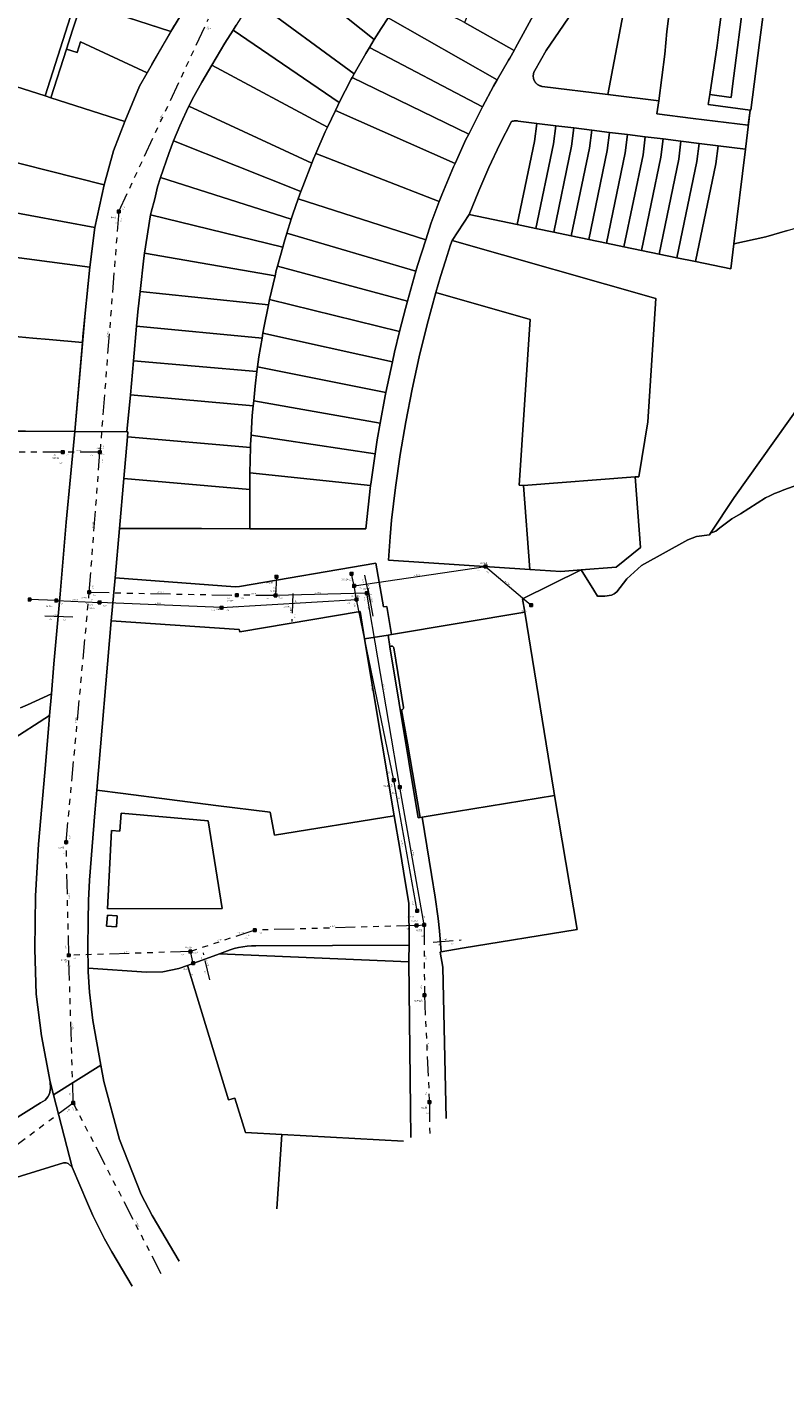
# Model space of a CAD drawing. Header units: metres. Extents: x 163628 to 167855, y 402678 to 405435.
# Tile 223 of 256: x 165569 to 165797, y 403298 to 403707. Entities that reach past the tile are written whole.
import ezdxf

# ---------------------------------------------------------------- set-up
doc = ezdxf.new("R2010")
doc.units = ezdxf.units.M
doc.linetypes.add('X-CA190022.004-UO-WHM_Riolering gemeente_NLCS_v0.2$0$RI-GWA', pattern=[18.45, 6, -1.8, 1.75, -1.8, 1.75, -1.8, 1.75, -1.8])
doc.layers.get('0').update_dxf_attribs({"lineweight": 25})
for name, color, linetype, lineweight in [('X-CA190022.004-UO-BGT_Ondergrond$0$GE_317_WGDVoetpad_Vlak_GEM', 253, 'Continuous', 9), ('X-CA190022.004-UO-BGT_Ondergrond$0$GE_401_OTDErf_Vlak_GEM', 253, 'Continuous', 9), ('X-CA190022.004-UO-KAD_Percelen$0$B-WE-KG-GRENS_PERCEEL-GV', 150, 'Continuous', 9), ('X-CA190022.004-UO-WHM_Riolering gemeente_NLCS_v0.2$0$B-WE-RI-BOB-T18', 214, 'Continuous', 15), ('X-CA190022.004-UO-WHM_Riolering gemeente_NLCS_v0.2$0$B-WE-RI-DIAMETER-T18', 214, 'Continuous', 15), ('X-CA190022.004-UO-WHM_Riolering gemeente_NLCS_v0.2$0$B-WE-RI-GWA_TRANSPORTLEIDING-G', 214, 'X-CA190022.004-UO-WHM_Riolering gemeente_NLCS_v0.2$0$RI-GWA', 15), ('X-CA190022.004-UO-WHM_Riolering gemeente_NLCS_v0.2$0$B-WE-RI-HWA_TRANSPORTLEIDING-G', 214, 'X-CA190022.004-UO-WHM_Riolering gemeente_NLCS_v0.2$0$1-200 HEMELWATER', 15), ('X-CA190022.004-UO-WHM_Riolering gemeente_NLCS_v0.2$0$B-WE-RI-PUT-S', 214, 'Continuous', 15), ('X-CA190022.004-UO-WHM_Riolering gemeente_NLCS_v0.2$0$B-WE-RI-PUTDEKSELHOOGTE-T18', 214, 'Continuous', 15), ('X-CA190022.004-UO-WHM_Riolering gemeente_NLCS_v0.2$0$B-WE-RI-PUTNUMMER-T25', 214, 'Continuous', 15), ('X-CA190022.004-UO-WHM_Riolering gemeente_NLCS_v0.2$0$B-WE-RI-VWA_TRANSPORTLEIDING-G', 214, 'X-CA190022.004-UO-WHM_Riolering gemeente_NLCS_v0.2$0$1-200 VUILWATER', 15)]:
    doc.layers.add(name, color=color, linetype=linetype, lineweight=lineweight)
doc.styles.add('X-CA190022.004-UO-WHM_Riolering gemeente_NLCS_v0.2$0$NLCS-ISO', font='NLCS-ISO.ttf')
doc.styles.add('X-CA190022.004-UO-WHM_Riolering gemeente_NLCS_v0.2$0$NLCS-ISO-M200-T18', font='NLCS-ISO.ttf', dxfattribs={"height": 0.36})
doc.styles.add('X-CA190022.004-UO-WHM_Riolering gemeente_NLCS_v0.2$0$NLCS-ISO-M200-T25', font='NLCS-ISO.ttf', dxfattribs={"height": 0.5})
doc.linetypes.add('X-CA190022.004-UO-WHM_Riolering gemeente_NLCS_v0.2$0$1-200 HEMELWATER', pattern='A,1.5,-0.6,["HWA",X-CA190022.004-UO-WHM_Riolering gemeente_NLCS_v0.2$0$NLCS-ISO,S=0.24,R=0,X=-0.5,Y=-0.12],-0.3', length=2.4)
doc.linetypes.add('X-CA190022.004-UO-WHM_Riolering gemeente_NLCS_v0.2$0$1-200 VUILWATER', pattern='A,1.5,-0.6,["DWA",X-CA190022.004-UO-WHM_Riolering gemeente_NLCS_v0.2$0$NLCS-ISO,S=0.24,R=0,X=-0.5,Y=-0.12],-0.3', length=2.4)

# ---------------------------------------------------------------- blocks, each defined once
blk = doc.blocks.new('X-CA190022.004-UO-WHM_Riolering gemeente_NLCS_v0.2$0$B-SRI-PUT_BETON-SO')
blk.add_line((-1.4, -1.4), (1.4, 1.4))
at = {"lineweight": -3, "flags": 128}
blk.add_lwpolyline([(2, -2), (2, 2), (-2, 2), (-2, -2)], close=True, dxfattribs=at)
at = {"lineweight": -3}
blk.add_circle((0, 0), 2, dxfattribs=at)

msp = doc.modelspace()

# ---------------------------------------------------------------- linework, layer by layer
at = {"layer": 'X-CA190022.004-UO-BGT_Ondergrond$0$GE_317_WGDVoetpad_Vlak_GEM', "flags": 128}
msp.add_lwpolyline([(165612.601, 403707.78), (165611.82, 403706.2), (165588.475, 403713.661)], dxfattribs=at)
at = {"layer": 'X-CA190022.004-UO-BGT_Ondergrond$0$GE_401_OTDErf_Vlak_GEM', "flags": 128}
msp.add_lwpolyline([(165587.921, 403640.091), (165586.643, 403629.311), (165582.83, 403585.64), (165538.271, 403585.962), (165517.86, 403586.11), (165517.633, 403586.112), (165515.576, 403601.9), (165515.716, 403601.922), (165501.1, 403713.044), (165500.752, 403713.009), (165497.139, 403740.435), (165499.362, 403742.219), (165568.37, 403720.015), (165575.51, 403717.631), (165575.535, 403717.692), (165588.421, 403713.522), (165588.475, 403713.661), (165611.82, 403706.2), (165605.99, 403696.19)], dxfattribs=at)
at = {"layer": 'X-CA190022.004-UO-KAD_Percelen$0$B-WE-KG-GRENS_PERCEEL-GV', "flags": 128}
for points in [[(165549.815, 403726.102), (165559.019, 403723.148), (165567.77, 403720.338), (165583.063, 403715.431), (165584.913, 403714.837), (165592.167, 403712.46), (165611.82, 403706.2), (165618.794, 403717.691), (165602.696, 403722.916), (165588.559, 403727.473), (165574.402, 403732.035), (165567.579, 403734.234), (165558.926, 403737.062), (165550.1, 403739.947), (165541.033, 403742.91), (165532.122, 403745.822), (165522.699, 403748.901), (165497.667, 403757.082), (165497.474, 403741.197), (165499.244, 403742.085), (165531.706, 403731.915), (165536.581, 403730.362), (165540.834, 403728.985)], [(165644.568, 403726.418), (165673.05, 403703.814), (165675.076, 403707.062), (165677.212, 403710.304), (165679.952, 403714.461), (165677.435, 403716.459), (165652.71, 403736.081), (165651.39, 403734.61), (165649.003, 403731.835), (165646.721, 403729.1)], [(165700.253, 403708.87), (165715.118, 403700.42), (165715.584, 403701.252), (165722.026, 403713.015), (165728.468, 403724.779), (165718.36, 403728.52), (165718.459, 403729.114), (165718.4, 403729.772), (165718.207, 403730.322), (165717.881, 403730.825), (165717.437, 403731.242), (165716.88, 403731.55), (165712, 403733.77), (165712.16, 403734.18), (165712.247, 403734.611), (165712.206, 403735.086), (165712.062, 403735.471), (165711.797, 403735.838), (165711.589, 403736.002)], [(165636.583, 403715.834), (165667.031, 403693.407), (165670.461, 403699.498), (165671.623, 403701.403), (165673.05, 403703.814), (165644.568, 403726.418), (165643.281, 403724.815), (165640.58, 403721.304), (165638.317, 403718.256)], [(165567.77, 403720.338), (165565.51, 403712.63), (165563.86, 403707.57), (165563.6, 403707.65), (165562.15, 403702.87), (165558.419, 403691.743), (165573.91, 403686.751), (165583.063, 403715.431)], [(165754.578, 403723.044), (165750.321, 403723.7), (165743.408, 403687.18), (165758.687, 403685.29), (165760.542, 403699.313), (165761.12, 403706.14), (165762.34, 403715.75), (165763.455, 403721.291)], [(165763.455, 403721.291), (165762.34, 403715.75), (165761.12, 403706.14), (165760.542, 403699.313), (165758.687, 403685.29), (165758.167, 403681.361), (165769.045, 403679.922), (165785.669, 403677.931), (165786.241, 403682.469), (165773.631, 403684.211), (165774.083, 403687.222), (165776.299, 403701.98), (165776.771, 403706.02), (165777.867, 403714.085), (165779.691, 403719.319), (165774.82, 403720.08), (165774.659, 403719.073)], [(165630.514, 403706.559), (165662.512, 403684.827), (165666.113, 403691.778), (165666.391, 403692.271), (165667.031, 403693.407), (165636.583, 403715.834), (165635.703, 403714.604), (165634.05, 403712.16), (165631.495, 403708.113)], [(165773.631, 403684.211), (165786.241, 403682.469), (165786.401, 403682.447), (165789.042, 403702.836), (165790.95, 403717.56), (165790.777, 403717.588), (165784.585, 403718.555), (165780.901, 403689.678), (165780.96, 403689.67), (165780.51, 403686.34), (165774.083, 403687.222)], [(165776.771, 403706.02), (165776.299, 403701.98), (165774.083, 403687.222), (165780.51, 403686.34), (165780.96, 403689.67), (165780.901, 403689.678), (165784.585, 403718.555), (165779.691, 403719.319), (165777.867, 403714.085)], [(165814.244, 403688.822), (165812.987, 403691.515), (165813.526, 403695.479), (165814.268, 403700.942), (165816.639, 403713.32), (165816.229, 403713.388), (165815.697, 403713.476), (165800.094, 403716.065), (165790.95, 403717.56), (165789.042, 403702.836), (165786.401, 403682.447), (165786.241, 403682.469), (165784.814, 403670.732), (165781.343, 403642.18), (165790.946, 403644.359), (165797.484, 403646.249), (165809.158, 403649.592), (165812.566, 403680.034), (165813.487, 403684.859)], [(165584.913, 403714.837), (165583.063, 403715.431), (165573.91, 403686.751), (165575.673, 403686.183), (165580.395, 403700.901), (165582.19, 403706.55)], [(165584.913, 403714.837), (165582.19, 403706.55), (165580.395, 403700.901), (165583.576, 403699.863), (165584.566, 403703.019), (165604.691, 403693.768), (165611.82, 403706.2), (165592.167, 403712.46)], [(165689.435, 403714.079), (165679.952, 403714.461), (165677.212, 403710.304), (165710.08, 403691.62), (165713.504, 403697.533), (165713.849, 403698.15), (165715.118, 403700.42), (165700.253, 403708.87), (165699.1, 403709.526)], [(165671.623, 403701.403), (165705.643, 403683.509), (165708.965, 403689.696), (165710.08, 403691.62), (165677.212, 403710.304), (165675.076, 403707.062), (165673.05, 403703.814)], [(165624.122, 403696.035), (165658.935, 403677.374), (165661.318, 403682.395), (165662.037, 403683.91), (165662.512, 403684.827), (165630.514, 403706.559), (165628.06, 403702.67)], [(165575.673, 403686.183), (165597.893, 403679.022), (165602.298, 403689.725), (165604.691, 403693.768), (165584.566, 403703.019), (165583.576, 403699.863), (165580.395, 403700.901)], [(165671.623, 403701.403), (165670.461, 403699.498), (165667.031, 403693.407), (165666.391, 403692.271), (165701.474, 403675.258), (165704.681, 403681.718), (165705.643, 403683.509)], [(165617.24, 403683.632), (165654.209, 403666.471), (165654.719, 403667.773), (165655.432, 403669.42), (165658.237, 403675.905), (165658.935, 403677.374), (165624.122, 403696.035), (165623.08, 403694.28), (165621.099, 403690.92), (165618.736, 403686.607)], [(165591.678, 403659.99), (165594.559, 403670.234), (165597.893, 403679.022), (165575.673, 403686.183), (165573.91, 403686.751), (165558.419, 403691.743), (165551.192, 403694.072), (165550.783, 403682.308), (165550.687, 403679.542), (165550.389, 403670.423)], [(165666.391, 403692.271), (165666.113, 403691.778), (165662.512, 403684.827), (165662.037, 403683.91), (165661.318, 403682.395), (165697.369, 403666.422), (165700.654, 403673.606), (165701.474, 403675.258)], [(165612.568, 403673.195), (165650.942, 403657.975), (165651.487, 403659.523), (165654.209, 403666.471), (165617.24, 403683.632), (165616.493, 403682.147), (165615.357, 403679.725), (165614.486, 403677.781)], [(165661.318, 403682.395), (165658.935, 403677.374), (165658.237, 403675.905), (165655.432, 403669.42), (165692.617, 403654.996), (165693.389, 403657.017), (165696.888, 403665.37), (165697.369, 403666.422)], [(165716.089, 403647.987), (165721.287, 403673.056), (165721.965, 403678.506), (165716.366, 403679.199), (165716.168, 403679.22), (165715.969, 403679.234), (165715.77, 403679.242), (165715.571, 403679.243), (165715.372, 403679.237), (165715.173, 403679.225), (165714.975, 403679.205), (165714.778, 403679.179), (165714.581, 403679.147), (165714.386, 403679.107), (165710.886, 403672.219), (165707.581, 403665.234), (165704.476, 403658.158), (165701.572, 403650.997)], [(165721.729, 403646.818), (165727.021, 403672.339), (165727.701, 403677.797), (165721.965, 403678.506), (165721.287, 403673.056), (165716.089, 403647.987)], [(165727.075, 403645.71), (165732.458, 403671.666), (165733.137, 403677.124), (165727.701, 403677.797), (165727.021, 403672.339), (165721.729, 403646.818)], [(165732.363, 403644.614), (165737.834, 403671), (165738.514, 403676.459), (165733.137, 403677.124), (165732.458, 403671.666), (165727.075, 403645.71)], [(165737.651, 403643.518), (165743.212, 403670.337), (165743.891, 403675.794), (165738.514, 403676.459), (165737.834, 403671), (165732.363, 403644.614)], [(165742.938, 403642.422), (165748.589, 403669.672), (165749.268, 403675.129), (165743.891, 403675.794), (165743.212, 403670.337), (165737.651, 403643.518)], [(165748.226, 403641.326), (165753.966, 403669.01), (165754.645, 403674.464), (165749.268, 403675.129), (165748.589, 403669.672), (165742.938, 403642.422)], [(165608.703, 403662.18), (165648.062, 403649.625), (165648.545, 403651.165), (165650.159, 403655.749), (165650.942, 403657.975), (165612.568, 403673.195), (165611.132, 403669.425)], [(165753.513, 403640.23), (165759.342, 403668.34), (165760.022, 403673.799), (165754.645, 403674.464), (165753.966, 403669.01), (165748.226, 403641.326)], [(165758.801, 403639.134), (165764.719, 403667.678), (165765.399, 403673.134), (165760.022, 403673.799), (165759.342, 403668.34), (165753.513, 403640.23)], [(165764.148, 403638.025), (165770.155, 403667.001), (165770.835, 403672.461), (165765.399, 403673.134), (165764.719, 403667.678), (165758.801, 403639.134)], [(165769.787, 403636.856), (165775.89, 403666.29), (165776.571, 403671.752), (165770.835, 403672.461), (165770.155, 403667.001), (165764.148, 403638.025)], [(165769.787, 403636.856), (165780.425, 403634.651), (165781.343, 403642.18), (165784.814, 403670.732), (165776.571, 403671.752), (165775.89, 403666.29)], [(165550.389, 403670.423), (165550.276, 403666.991), (165549.865, 403654.395), (165588.938, 403647.083), (165591.678, 403659.99)], [(165692.617, 403654.996), (165655.432, 403669.42), (165654.719, 403667.773), (165654.209, 403666.471), (165651.487, 403659.523), (165650.942, 403657.975), (165650.159, 403655.749), (165688.519, 403643.406), (165690.159, 403648.557)], [(165605.691, 403650.91), (165645.469, 403641.164), (165645.895, 403642.71), (165646.74, 403645.405), (165648.062, 403649.625), (165608.703, 403662.18), (165607.772, 403659.401), (165606.922, 403655.777), (165605.82, 403651.71)], [(165688.519, 403643.406), (165650.159, 403655.749), (165648.545, 403651.165), (165648.062, 403649.625), (165646.74, 403645.405), (165685.567, 403633.93), (165686.067, 403635.699)], [(165549.865, 403654.395), (165549.746, 403650.763), (165549.614, 403646.737), (165549.455, 403642.537), (165549.365, 403640.162), (165587.342, 403635.203), (165588.938, 403647.083)], [(165603.843, 403639.407), (165643.165, 403632.58), (165643.542, 403634.167), (165643.908, 403635.495), (165645.469, 403641.164), (165605.691, 403650.91)], [(165646.74, 403645.405), (165645.895, 403642.71), (165645.469, 403641.164), (165643.908, 403635.495), (165683.013, 403624.895), (165685.567, 403633.93)], [(165751.583, 403571.983), (165752.7, 403572.068), (165755.398, 403588.552), (165757.8, 403625.767), (165696.509, 403643.261), (165696.028, 403641.861), (165694.498, 403637.111), (165693.03, 403632.336), (165691.621, 403627.539), (165719.945, 403619.455), (165716.72, 403569.499), (165717.982, 403569.418)], [(165585.165, 403612.452), (165585.298, 403614.325), (165587.342, 403635.203), (165549.365, 403640.162), (165549.07, 403632.362), (165548.444, 403615.847), (165559.572, 403614.818), (165570.18, 403613.8), (165575.16, 403613.37)], [(165602.534, 403627.88), (165641.145, 403623.842), (165641.471, 403625.458), (165643.165, 403632.58), (165603.843, 403639.407), (165603.607, 403637.936)], [(165643.908, 403635.495), (165643.542, 403634.167), (165643.165, 403632.58), (165641.471, 403625.458), (165680.678, 403615.781), (165682.396, 403622.715), (165683.013, 403624.895)], [(165641.145, 403623.842), (165602.534, 403627.88), (165601.879, 403621.737), (165601.486, 403617.448), (165639.23, 403613.799), (165639.486, 403615.345), (165639.737, 403616.862)], [(165691.621, 403627.539), (165690.272, 403622.725), (165688.982, 403617.894), (165686.584, 403608.187), (165684.428, 403598.422), (165682.515, 403588.607), (165680.847, 403578.748), (165679.424, 403568.85), (165678.247, 403558.919), (165677.799, 403553.939), (165677.361, 403546.893), (165719.91, 403544.146), (165717.982, 403569.418), (165716.72, 403569.499), (165719.945, 403619.455)], [(165641.471, 403625.458), (165641.145, 403623.842), (165639.737, 403616.862), (165639.486, 403615.345), (165678.515, 403606.645), (165679.15, 403609.618), (165680.678, 403615.781)], [(165582.83, 403585.64), (165585.165, 403612.452), (165575.16, 403613.37), (165570.18, 403613.8), (165559.572, 403614.818), (165559.33, 403585.809)], [(165601.486, 403617.448), (165600.531, 403607.007), (165637.716, 403603.705), (165637.902, 403605.141), (165638.289, 403608.12), (165639.23, 403613.799)], [(165639.486, 403615.345), (165639.23, 403613.799), (165638.289, 403608.12), (165637.902, 403605.141), (165676.55, 403597.443), (165678.515, 403606.645)], [(165599.589, 403596.71), (165636.588, 403593.425), (165636.729, 403594.908), (165637.147, 403599.333), (165637.716, 403603.705), (165600.531, 403607.007)], [(165636.729, 403594.908), (165674.856, 403588.208), (165676.332, 403596.422), (165676.55, 403597.443), (165637.902, 403605.141), (165637.716, 403603.705), (165637.147, 403599.333)], [(165598.733, 403584.106), (165635.765, 403580.82), (165635.786, 403581.667), (165635.962, 403584.619), (165636.313, 403590.512), (165636.588, 403593.425), (165599.589, 403596.71), (165598.567, 403585.548), (165598.859, 403585.545)], [(165636.729, 403594.908), (165636.588, 403593.425), (165636.313, 403590.512), (165635.962, 403584.619), (165673.329, 403578.925), (165673.946, 403583.142), (165674.856, 403588.208)], [(165598.733, 403584.106), (165598.859, 403585.545), (165598.567, 403585.548), (165582.83, 403585.64), (165580.266, 403558.352), (165578.447, 403536.668), (165576.57, 403515.64), (165575.825, 403506.665), (165575.278, 403500.076), (165574.952, 403496.15), (165573.816, 403482.927), (165571.937, 403461.328), (165571.004, 403445.846), (165570.786, 403429.765), (165571.192, 403416.202), (165572.814, 403403.589), (165575.418, 403389.744), (165576.394, 403385.843), (165590.702, 403394.761), (165588.264, 403408.215), (165587.33, 403416.772), (165586.858, 403422.932), (165586.843, 403423.975), (165586.752, 403430.074), (165586.839, 403438.302), (165586.971, 403444.37), (165587.319, 403450.499), (165588.896, 403470.768), (165589.482, 403477.603), (165593.856, 403528.653), (165595.013, 403541.612), (165596.311, 403556.437), (165597.632, 403571.524)], [(165597.632, 403571.524), (165635.568, 403568.157), (165635.568, 403572.809), (165635.577, 403573.195), (165635.765, 403580.82), (165598.733, 403584.106)], [(165635.962, 403584.619), (165635.786, 403581.667), (165635.765, 403580.82), (165635.577, 403573.195), (165671.951, 403569.418), (165671.993, 403569.791), (165673.329, 403578.925)], [(165635.577, 403573.195), (165635.568, 403572.809), (165635.568, 403568.157), (165635.568, 403556.402), (165669.826, 403556.383), (165670.476, 403556.383), (165671.951, 403569.418)], [(165635.568, 403556.402), (165635.568, 403568.157), (165597.632, 403571.524), (165596.311, 403556.437), (165621.027, 403556.41)], [(165735.345, 403544.015), (165745.902, 403544.817), (165753.208, 403550.7), (165751.583, 403571.983), (165717.982, 403569.418), (165719.91, 403544.146), (165729.235, 403543.544)], [(165670.136, 403523.188), (165677.176, 403524.36), (165678.263, 403524.541), (165676.857, 403532.995), (165675.782, 403532.817), (165673.554, 403545.978), (165632.472, 403539.018), (165631.182, 403538.911), (165595.013, 403541.612), (165593.856, 403528.653), (165632.403, 403526.029), (165632.514, 403525.328), (165668.76, 403531.481)], [(165597.417, 403476.594), (165625.3, 403473.055), (165641.678, 403470.971), (165643.022, 403464.122), (165679.041, 403469.898), (165675.298, 403492.064), (165670.136, 403523.188), (165668.76, 403531.481), (165632.514, 403525.328), (165632.403, 403526.029), (165593.856, 403528.653), (165589.482, 403477.603)], [(165678.141, 403521.026), (165678.34, 403521.021), (165678.528, 403520.96), (165678.691, 403520.846), (165678.814, 403520.69), (165678.887, 403520.505), (165681.819, 403502.522), (165681.814, 403502.325), (165681.749, 403502.138), (165681.63, 403501.981), (165681.469, 403501.867), (165681.28, 403501.809), (165683.014, 403491.752), (165686.819, 403469.399), (165686.837, 403469.402), (165687.419, 403469.5), (165692.901, 403470.428), (165727.327, 403476.044), (165727.103, 403477.361), (165718.328, 403531.21), (165678.263, 403524.541), (165677.176, 403524.36), (165677.739, 403520.949)], [(165677.739, 403520.949), (165677.761, 403520.814), (165686.255, 403469.303), (165686.819, 403469.399), (165683.014, 403491.752), (165681.28, 403501.809), (165681.469, 403501.867), (165681.63, 403501.981), (165681.749, 403502.138), (165681.814, 403502.325), (165681.819, 403502.522), (165678.887, 403520.505), (165678.814, 403520.69), (165678.691, 403520.846), (165678.528, 403520.96), (165678.34, 403521.021), (165678.141, 403521.026)], [(165586.839, 403438.302), (165586.752, 403430.074), (165586.843, 403423.975), (165604.443, 403422.829), (165609.388, 403422.917), (165614.234, 403423.899), (165616.77, 403424.826), (165626.438, 403428.359), (165629.617, 403429.494), (165630.871, 403429.895), (165632.147, 403430.221), (165633.439, 403430.471), (165634.744, 403430.644), (165636.058, 403430.738), (165637.374, 403430.755), (165683.544, 403430.923), (165683.553, 403431.457), (165683.483, 403443.582), (165682.486, 403449.508), (165680.7, 403460.08), (165679.041, 403469.898), (165643.022, 403464.122), (165641.678, 403470.971), (165625.3, 403473.055), (165597.417, 403476.594), (165589.482, 403477.603), (165588.896, 403470.768), (165587.319, 403450.499), (165586.971, 403444.37)], [(165687.419, 403469.5), (165690.308, 403452.253), (165691.387, 403445.392), (165692.244, 403439.002), (165692.674, 403435.223), (165693.156, 403428.884), (165699.502, 403429.999), (165734.183, 403435.662), (165727.327, 403476.044), (165692.901, 403470.428)], [(165627.19, 403441.935), (165623.022, 403468.422), (165596.837, 403470.747), (165596.389, 403465.295), (165593.87, 403465.432), (165592.739, 403441.929)], [(165592.739, 403441.929), (165593.87, 403465.432), (165596.389, 403465.295), (165596.837, 403470.747), (165623.022, 403468.422), (165627.19, 403441.935)], [(165592.39, 403436.641), (165595.367, 403436.476), (165595.656, 403439.78), (165592.664, 403440.001)], [(165592.39, 403436.641), (165592.664, 403440.001), (165595.656, 403439.78), (165595.367, 403436.476)], [(165683.544, 403430.923), (165637.374, 403430.755), (165636.058, 403430.738), (165634.744, 403430.644), (165633.439, 403430.471), (165632.147, 403430.221), (165630.871, 403429.895), (165629.617, 403429.494), (165626.438, 403428.359), (165683.477, 403425.895), (165683.47, 403426.636)]]:
    msp.add_lwpolyline(points, close=True, dxfattribs=at)
for points in [[(165735.409, 403716.074), (165724.759, 403700.448), (165721.37, 403694.389), (165721.315, 403694.293), (165721.263, 403694.195), (165721.215, 403694.095), (165721.17, 403693.994), (165721.129, 403693.891), (165721.091, 403693.786), (165721.057, 403693.681), (165721.027, 403693.574), (165721.001, 403693.467), (165720.978, 403693.358), (165720.959, 403693.249), (165720.944, 403693.139), (165720.933, 403693.029), (165720.926, 403692.918), (165720.922, 403692.808), (165720.923, 403692.697), (165720.927, 403692.586), (165720.935, 403692.476), (165720.947, 403692.365), (165720.963, 403692.256), (165720.983, 403692.147), (165721.006, 403692.038), (165721.034, 403691.931), (165721.065, 403691.824), (165721.099, 403691.719), (165721.138, 403691.615), (165721.179, 403691.513), (165721.225, 403691.412), (165721.274, 403691.312), (165721.326, 403691.215), (165721.382, 403691.119), (165721.441, 403691.025), (165721.504, 403690.934), (165721.569, 403690.844), (165721.638, 403690.757), (165721.709, 403690.673), (165721.784, 403690.59), (165721.861, 403690.511), (165721.941, 403690.434), (165722.024, 403690.361), (165722.109, 403690.29), (165722.197, 403690.222), (165722.287, 403690.157), (165722.379, 403690.096), (165722.473, 403690.037), (165722.569, 403689.982), (165722.667, 403689.931), (165722.767, 403689.883), (165722.869, 403689.838), (165722.972, 403689.797), (165723.076, 403689.76), (165723.182, 403689.726), (165723.288, 403689.696), (165723.396, 403689.67), (165723.504, 403689.647), (165723.614, 403689.628), (165743.408, 403687.18), (165750.321, 403723.7)], [(165618.794, 403717.691), (165611.82, 403706.2), (165604.691, 403693.768), (165602.298, 403689.725), (165597.893, 403679.022), (165594.559, 403670.234), (165591.678, 403659.99), (165588.938, 403647.083), (165587.342, 403635.203), (165585.298, 403614.325), (165585.165, 403612.452), (165582.83, 403585.64), (165598.567, 403585.548), (165599.589, 403596.71), (165600.531, 403607.007), (165601.486, 403617.448), (165601.879, 403621.737), (165602.534, 403627.88), (165603.607, 403637.936), (165603.843, 403639.407), (165605.691, 403650.91), (165605.82, 403651.71), (165606.922, 403655.777), (165607.772, 403659.401), (165608.703, 403662.18), (165611.132, 403669.425), (165612.568, 403673.195), (165614.486, 403677.781), (165615.357, 403679.725), (165616.493, 403682.147), (165617.24, 403683.632), (165618.736, 403686.607), (165621.099, 403690.92), (165623.08, 403694.28), (165624.122, 403696.035), (165628.06, 403702.67), (165630.514, 403706.559), (165631.495, 403708.113)], [(165722.026, 403713.015), (165715.584, 403701.252), (165715.118, 403700.42), (165713.849, 403698.15), (165713.504, 403697.533), (165710.08, 403691.62), (165708.965, 403689.696), (165705.643, 403683.509), (165704.681, 403681.718), (165701.474, 403675.258), (165700.654, 403673.606), (165697.369, 403666.422), (165696.888, 403665.37), (165693.389, 403657.017), (165692.617, 403654.996), (165690.159, 403648.557), (165688.519, 403643.406), (165686.067, 403635.699), (165685.567, 403633.93), (165683.013, 403624.895), (165682.396, 403622.715), (165680.678, 403615.781), (165679.15, 403609.618), (165678.515, 403606.645), (165676.55, 403597.443), (165676.332, 403596.422), (165674.856, 403588.208), (165673.946, 403583.142), (165673.329, 403578.925), (165671.993, 403569.791), (165671.951, 403569.418), (165670.476, 403556.383), (165669.826, 403556.383), (165635.568, 403556.402), (165621.027, 403556.41), (165596.311, 403556.437), (165595.013, 403541.612), (165631.182, 403538.911), (165632.472, 403539.018), (165673.554, 403545.978), (165675.782, 403532.817), (165676.857, 403532.995), (165678.263, 403524.541), (165718.328, 403531.21), (165717.671, 403535.243), (165735.345, 403544.015), (165729.235, 403543.544), (165719.91, 403544.146), (165677.361, 403546.893), (165677.799, 403553.939), (165678.247, 403558.919), (165679.424, 403568.85), (165680.847, 403578.748), (165682.515, 403588.607), (165684.428, 403598.422), (165686.584, 403608.187), (165688.982, 403617.894), (165690.272, 403622.725), (165691.621, 403627.539), (165693.03, 403632.336), (165694.498, 403637.111), (165696.028, 403641.861), (165696.509, 403643.261), (165701.572, 403650.997), (165704.476, 403658.158), (165707.581, 403665.234), (165710.886, 403672.219), (165714.386, 403679.107), (165714.581, 403679.147), (165714.778, 403679.179), (165714.975, 403679.205), (165715.173, 403679.225), (165715.372, 403679.237), (165715.571, 403679.243), (165715.77, 403679.242), (165715.969, 403679.234), (165716.168, 403679.22), (165716.366, 403679.199), (165721.965, 403678.506), (165727.701, 403677.797), (165733.137, 403677.124), (165738.514, 403676.459), (165743.891, 403675.794), (165749.268, 403675.129), (165754.645, 403674.464), (165760.022, 403673.799), (165765.399, 403673.134), (165770.835, 403672.461), (165776.571, 403671.752), (165784.814, 403670.732), (165786.241, 403682.469), (165785.669, 403677.931), (165769.045, 403679.922), (165758.167, 403681.361), (165758.687, 403685.29), (165743.408, 403687.18), (165723.614, 403689.628), (165723.504, 403689.647), (165723.396, 403689.67), (165723.288, 403689.696), (165723.182, 403689.726), (165723.076, 403689.76), (165722.972, 403689.797), (165722.869, 403689.838), (165722.767, 403689.883), (165722.667, 403689.931), (165722.569, 403689.982), (165722.473, 403690.037), (165722.379, 403690.096), (165722.287, 403690.157), (165722.197, 403690.222), (165722.109, 403690.29), (165722.024, 403690.361), (165721.941, 403690.434), (165721.861, 403690.511), (165721.784, 403690.59), (165721.709, 403690.673), (165721.638, 403690.757), (165721.569, 403690.844), (165721.504, 403690.934), (165721.441, 403691.025), (165721.382, 403691.119), (165721.326, 403691.215), (165721.274, 403691.312), (165721.225, 403691.412), (165721.179, 403691.513), (165721.138, 403691.615), (165721.099, 403691.719), (165721.065, 403691.824), (165721.034, 403691.931), (165721.006, 403692.038), (165720.983, 403692.147), (165720.963, 403692.256), (165720.947, 403692.365), (165720.935, 403692.476), (165720.927, 403692.586), (165720.923, 403692.697), (165720.922, 403692.808), (165720.926, 403692.918), (165720.933, 403693.029), (165720.944, 403693.139), (165720.959, 403693.249), (165720.978, 403693.358), (165721.001, 403693.467), (165721.027, 403693.574), (165721.057, 403693.681), (165721.091, 403693.786), (165721.129, 403693.891), (165721.17, 403693.994), (165721.215, 403694.095), (165721.263, 403694.195), (165721.315, 403694.293), (165721.37, 403694.389), (165724.759, 403700.448), (165735.409, 403716.074)], [(165797.484, 403646.249), (165790.946, 403644.359), (165781.343, 403642.18), (165780.425, 403634.651), (165769.787, 403636.856), (165764.148, 403638.025), (165758.801, 403639.134), (165753.513, 403640.23), (165748.226, 403641.326), (165742.938, 403642.422), (165737.651, 403643.518), (165732.363, 403644.614), (165727.075, 403645.71), (165721.729, 403646.818), (165716.089, 403647.987), (165701.572, 403650.997), (165696.509, 403643.261), (165757.8, 403625.767), (165755.398, 403588.552), (165752.7, 403572.068), (165751.583, 403571.983), (165753.208, 403550.7), (165745.902, 403544.817), (165735.345, 403544.015), (165739.168, 403537.881), (165740.295, 403536.071), (165742.493, 403536.042), (165744.453, 403536.413), (165744.899, 403536.572), (165745.323, 403536.782), (165745.721, 403537.04), (165746.085, 403537.343), (165749.093, 403541.33), (165753.559, 403545.312), (165767.502, 403553.09), (165770.091, 403554.091), (165773.948, 403554.52), (165774.309, 403555.062), (165781.426, 403565.748), (165801.536, 403593.963)], [(165801.536, 403593.963), (165781.426, 403565.748), (165774.309, 403555.062), (165775.872, 403555.635), (165777.062, 403556.635), (165778.284, 403557.599), (165779.48, 403558.507), (165780.724, 403559.35), (165783.281, 403560.903), (165785.83, 403562.451), (165788.298, 403564.081), (165790.809, 403565.646), (165792.153, 403566.333), (165793.524, 403566.965), (165794.918, 403567.543), (165796.335, 403568.064), (165802.016, 403570.153)], [(165566.46, 403502.46), (165568.66, 403503.3), (165575.825, 403506.665), (165576.57, 403515.64), (165578.447, 403536.668), (165580.266, 403558.352), (165582.83, 403585.64), (165559.33, 403585.809)], [(165802.016, 403570.153), (165796.335, 403568.064), (165794.918, 403567.543), (165793.524, 403566.965), (165792.153, 403566.333), (165790.809, 403565.646), (165788.298, 403564.081), (165785.83, 403562.451), (165783.281, 403560.903), (165780.724, 403559.35), (165779.48, 403558.507), (165778.284, 403557.599), (165777.062, 403556.635), (165775.872, 403555.635), (165774.309, 403555.062), (165773.948, 403554.52), (165770.091, 403554.091), (165767.502, 403553.09), (165753.559, 403545.312), (165749.093, 403541.33), (165746.085, 403537.343), (165745.721, 403537.04), (165745.323, 403536.782), (165744.899, 403536.572), (165744.453, 403536.413), (165742.493, 403536.042), (165740.295, 403536.071), (165739.168, 403537.881), (165735.345, 403544.015), (165717.671, 403535.243), (165718.328, 403531.21), (165727.103, 403477.361), (165727.327, 403476.044), (165734.183, 403435.662), (165699.502, 403429.999), (165693.156, 403428.884)], [(165694.736, 403378.732), (165693.674, 403424.314), (165692.927, 403428.844), (165693.156, 403428.884), (165692.674, 403435.223), (165692.244, 403439.002), (165691.387, 403445.392), (165690.308, 403452.253), (165687.419, 403469.5), (165686.837, 403469.402), (165686.819, 403469.399), (165686.255, 403469.303), (165677.761, 403520.814), (165677.739, 403520.949), (165677.176, 403524.36), (165670.136, 403523.188), (165675.298, 403492.064), (165679.041, 403469.898), (165680.7, 403460.08), (165682.486, 403449.508), (165683.483, 403443.582), (165683.553, 403431.457), (165683.544, 403430.923), (165683.47, 403426.636), (165683.477, 403425.895), (165683.952, 403381.853), (165684.057, 403373.03)], [(165550.841, 403484.409), (165575.278, 403500.076), (165575.825, 403506.665), (165568.66, 403503.3), (165566.46, 403502.46)], [(165551.669, 403370.432), (165572.534, 403383.437), (165573.918, 403384.233), (165574.688, 403385.285), (165575.239, 403386.199), (165575.508, 403387.714), (165575.418, 403389.744), (165572.814, 403403.589), (165571.192, 403416.202), (165570.786, 403429.765), (165571.004, 403445.846), (165571.937, 403461.328), (165573.816, 403482.927), (165574.952, 403496.15), (165575.278, 403500.076), (165550.841, 403484.409)], [(165684.057, 403373.03), (165683.952, 403381.853), (165683.477, 403425.895), (165626.438, 403428.359), (165616.77, 403424.826)], [(165693.156, 403428.884), (165692.927, 403428.844), (165693.674, 403424.314), (165694.736, 403378.732)], [(165616.77, 403424.826), (165614.234, 403423.899), (165609.388, 403422.917), (165604.443, 403422.829), (165586.843, 403423.975), (165586.858, 403422.932), (165587.33, 403416.772), (165588.264, 403408.215), (165590.702, 403394.761), (165591.586, 403389.889), (165596.34, 403372.377), (165602.848, 403355.827), (165606.142, 403349.496), (165614.288, 403335.776)], [(165643.675, 403351.467), (165645.192, 403373.904), (165634.248, 403374.516), (165631.074, 403384.894), (165629.162, 403384.309), (165616.77, 403424.826)], [(165616.77, 403424.826), (165629.162, 403384.309), (165631.074, 403384.894), (165634.248, 403374.516), (165645.192, 403373.904), (165681.85, 403371.851)], [(165614.288, 403335.776), (165606.142, 403349.496), (165602.848, 403355.827), (165596.34, 403372.377), (165591.586, 403389.889), (165590.702, 403394.761), (165576.394, 403385.843), (165582.08, 403364.046), (165586.663, 403353.186), (165588.306, 403349.528), (165589.772, 403346.466), (165591.839, 403342.469), (165594.048, 403338.546), (165600.111, 403328.206)], [(165562.62, 403360.096), (165579.425, 403365.325), (165580.277, 403365.349), (165580.906, 403365.178), (165582.08, 403364.046), (165576.394, 403385.843), (165575.418, 403389.744), (165575.508, 403387.714), (165575.239, 403386.199), (165574.688, 403385.285), (165573.918, 403384.233), (165572.534, 403383.437), (165551.669, 403370.432)], [(165681.85, 403371.851), (165645.192, 403373.904), (165643.675, 403351.467)], [(165600.111, 403328.206), (165594.048, 403338.546), (165591.839, 403342.469), (165589.772, 403346.466), (165588.306, 403349.528), (165586.663, 403353.186), (165582.08, 403364.046), (165580.906, 403365.178), (165580.277, 403365.349), (165579.425, 403365.325), (165562.62, 403360.096), (165529.038, 403336.004), (165534.964, 403327.65), (165532.985, 403320.623), (165531.477, 403312.563), (165531.198, 403308.987), (165540.348, 403311.83), (165544.448, 403298.484)]]:
    msp.add_lwpolyline(points, dxfattribs=at)
at = {"layer": 'X-CA190022.004-UO-WHM_Riolering gemeente_NLCS_v0.2$0$B-WE-RI-GWA_TRANSPORTLEIDING-G'}
for p, q in [((165596.096, 403651.904), (165623.104, 403709.984)), ((165596.096, 403651.904), (165590.432, 403579.424)), ((165579.216, 403579.456), (165551.088, 403579.392)), ((165590.432, 403579.424), (165579.216, 403579.456)), ((165587.216, 403537.248), (165590.432, 403579.424)), ((165643.552, 403541.92), (165643.328, 403536.288)), ((165580.256, 403461.952), (165587.216, 403537.248)), ((165587.216, 403537.248), (165631.68, 403536.352)), ((165643.328, 403536.288), (165631.68, 403536.352)), ((165648.544, 403536.896), (165648.216, 403528.461)), ((165581.056, 403427.872), (165580.256, 403461.952)), ((165637.04, 403435.456), (165617.696, 403429.024)), ((165685.776, 403436.864), (165637.04, 403435.456)), ((165685.776, 403436.864), (165688.064, 403437.056)), ((165688.064, 403437.056), (165688.128, 403415.872)), ((165690.784, 403431.872), (165699.198, 403432.536)), ((165617.696, 403429.024), (165581.056, 403427.872)), ((165582.4, 403383.424), (165581.056, 403427.872)), ((165618.528, 403425.472), (165617.696, 403429.024)), ((165623.52, 403420.448), (165621.605, 403428.669)), ((165688.128, 403415.872), (165689.632, 403383.68)), ((165533.376, 403347.168), (165582.4, 403383.424)), ((165608.882, 403331.913), (165582.4, 403383.424)), ((165689.632, 403383.68), (165689.732, 403374.153))]:
    msp.add_line(p, q, dxfattribs=at)
at = {"layer": 'X-CA190022.004-UO-WHM_Riolering gemeente_NLCS_v0.2$0$B-WE-RI-HWA_TRANSPORTLEIDING-G'}
for p, q in [((165666.944, 403539.136), (165706.56, 403545.024)), ((165706.56, 403545.024), (165720.304, 403533.312)), ((165666.944, 403539.136), (165666.192, 403542.816)), ((165671.952, 403534.144), (165670.242, 403542.41)), ((165667.696, 403535.104), (165666.944, 403539.136)), ((165672.704, 403530.08), (165671.16, 403538.378)), ((165577.296, 403534.752), (165569.264, 403535.04)), ((165577.296, 403534.752), (165590.304, 403534.208)), ((165627.072, 403532.608), (165590.304, 403534.208)), ((165627.072, 403532.608), (165667.696, 403535.104)), ((165678.896, 403480.672), (165667.696, 403535.104)), ((165582.288, 403529.728), (165573.853, 403530.05)), ((165685.984, 403441.248), (165678.896, 403480.672))]:
    msp.add_line(p, q, dxfattribs=at)
at = {"layer": 'X-CA190022.004-UO-WHM_Riolering gemeente_NLCS_v0.2$0$B-WE-RI-VWA_TRANSPORTLEIDING-G'}
for p, q in [((165670.8, 403536.992), (165643.328, 403536.288)), ((165680.704, 403478.56), (165670.8, 403536.992)), ((165688.064, 403437.056), (165680.704, 403478.56))]:
    msp.add_line(p, q, dxfattribs=at)

# ---------------------------------------------------------------- block references
at = {"layer": 'X-CA190022.004-UO-WHM_Riolering gemeente_NLCS_v0.2$0$B-WE-RI-PUT-S', "xscale": 0.2, "yscale": 0.2, "zscale": 0.2}
for p in [(165596.096, 403651.904), (165579.216, 403579.456), (165590.432, 403579.424), (165706.56, 403545.024), (165643.552, 403541.92), (165666.192, 403542.816), (165587.216, 403537.248), (165631.68, 403536.352), (165643.328, 403536.288), (165666.944, 403539.136), (165670.8, 403536.992), (165569.264, 403535.04), (165577.296, 403534.752), (165590.304, 403534.208), (165627.072, 403532.608), (165667.696, 403535.104), (165720.304, 403533.312), (165678.896, 403480.672), (165680.704, 403478.56), (165580.256, 403461.952), (165685.984, 403441.248), (165637.04, 403435.456), (165685.776, 403436.864), (165688.064, 403437.056), (165581.056, 403427.872), (165617.696, 403429.024), (165618.528, 403425.472), (165688.128, 403415.872), (165582.4, 403383.424), (165689.632, 403383.68)]:
    msp.add_blockref('X-CA190022.004-UO-WHM_Riolering gemeente_NLCS_v0.2$0$B-SRI-PUT_BETON-SO', p, dxfattribs=at)

# ---------------------------------------------------------------- texts
at = {"layer": 'X-CA190022.004-UO-WHM_Riolering gemeente_NLCS_v0.2$0$B-WE-RI-BOB-T18', "style": 'X-CA190022.004-UO-WHM_Riolering gemeente_NLCS_v0.2$0$NLCS-ISO-M200-T18'}
for s, rotation, p in [('6.37', 65.049, (165622.824, 403706.767)), ('6.42', 65.049, (165597.551, 403652.433)), ('6.48', 85.5256, (165596.908, 403648.807)), ('6.42', 85.5256, (165591.612, 403580.442)), ('7.11', 0.1833, (165576.204, 403578.376)), ('7.11', 359.7956, (165580.317, 403578.367)), ('7.13', 359.7956, (165587.407, 403578.346)), ('6.48', 85.6394, (165591.298, 403576.334)), ('7.76', 8.4853, (165703.735, 403543.506)), ('6.33', 281.6767, (165669.388, 403541.11)), ('8.10', 319.5404, (165706.684, 403543.489)), ('6.56', 85.6394, (165588.4, 403538.263)), ('7.00', 358.8276, (165588.298, 403536.128)), ('7.55', 1.4596, (165667.808, 403535.829)), ('7.76', 8.4853, (165668.2, 403538.204)), ('6.33', 281.6767, (165670.265, 403536.879)), ('6.33', 280.5249, (165670.28, 403537.095)), ('5.46', 357.6692, (165578.345, 403533.597)), ('5.48', 357.6692, (165587.248, 403533.24)), ('6.56', 84.7113, (165588.037, 403534.14)), ('6.68', 357.5087, (165591.362, 403533.064)), ('6.74', 357.5087, (165624.016, 403531.664)), ('6.72', 3.4934, (165628.245, 403531.579)), ('6.90', 358.8276, (165628.639, 403535.328)), ('7.00', 359.7541, (165632.776, 403535.236)), ('7.05', 359.7541, (165640.306, 403535.208)), ('7.40', 1.4596, (165644.458, 403535.219)), ('7.50', 87.7494, (165649.524, 403533.835)), ('6.76', 3.4934, (165664.752, 403533.808)), ('6.79', 281.6252, (165666.845, 403533.791)), ('7.34', 279.6246, (165669.9, 403535.721)), ('6.33', 280.5249, (165671.071, 403532.848)), ('8.10', 319.5404, (165717.295, 403534.45)), ('6.53', 357.7894, (165574.91, 403528.909)), ('6.57', 357.7894, (165579.228, 403528.745)), ('7.40', 87.7494, (165649.358, 403529.518)), ('6.85', 281.6252, (165677.237, 403483.403)), ('6.85', 280.2041, (165678.003, 403479.382)), ('7.47', 279.6246, (165679.146, 403481.36)), ('7.47', 280.0649, (165681.188, 403477.53)), ('6.60', 84.7113, (165581.457, 403462.934)), ('6.60', 271.3376, (165579.187, 403460.814)), ('6.92', 280.2041, (165684.386, 403444.022)), ('7.66', 280.0649, (165687.852, 403440.091)), ('7.45', 18.3531, (165634.517, 403433.465)), ('7.45', 1.6804, (165638.172, 403434.383)), ('7.55', 1.6804, (165682.792, 403435.721)), ('7.71', 270.1984, (165686.964, 403435.956)), ('6.65', 271.3376, (165579.9, 403430.874)), ('7.55', 4.5135, (165691.967, 403430.862)), ('7.71', 4.5135, (165696.274, 403431.202)), ('6.65', 271.7477, (165579.985, 403426.747)), ('7.30', 1.7975, (165582.185, 403426.816)), ('7.39', 1.7975, (165614.706, 403427.857)), ('7.39', 18.3531, (165619.081, 403428.333)), ('7.55', 283.0961, (165620.783, 403427.348)), ('7.55', 283.0961, (165621.765, 403423.14)), ('7.69', 270.1984, (165687.032, 403418.896)), ('7.69', 272.6945, (165687.084, 403414.729)), ('6.71', 271.7477, (165581.235, 403386.396)), ('7.67', 272.6945, (165688.418, 403386.656)), ('6.99', 36.4734, (165580.625, 403380.73)), ('6.71', 297.2131, (165581.926, 403381.929)), ('7.67', 270.6071, (165688.552, 403382.578))]:
    msp.add_text(s, height=0.36, rotation=rotation, dxfattribs=at).set_placement(p)
at = {"layer": 'X-CA190022.004-UO-WHM_Riolering gemeente_NLCS_v0.2$0$B-WE-RI-DIAMETER-T18', "style": 'X-CA190022.004-UO-WHM_Riolering gemeente_NLCS_v0.2$0$NLCS-ISO-M200-T18'}
for s, rotation, p in [('ø B800', 65.049, (165608.614, 403679.538)), ('ø B800', 85.5256, (165592.808, 403614.015)), ('ø B400', 359.7956, (165583.146, 403579.758)), ('ø B800', 85.6394, (165588.398, 403556.687)), ('ø B400', 281.6767, (165671.051, 403539.983)), ('ø P200', 8.4853, (165685.049, 403542.134)), ('ø P200', 319.5404, (165712.349, 403540.502)), ('ø B400', 358.8276, (165607.777, 403537.142)), ('ø B400', 359.7541, (165635.826, 403536.625)), ('ø P315', 1.4596, (165655.377, 403536.905)), ('ø B400', 280.5249, (165671.92, 403535.936)), ('ø B600', 357.6692, (165582.133, 403534.846)), ('ø B600', 357.5087, (165607.03, 403533.793)), ('ø B600', 3.4934, (165645.78, 403532.65)), ('ø B300', 87.7494, (165648.014, 403531.011)), ('ø B600', 357.7894, (165576.403, 403530.253)), ('ø B400', 281.6252, (165671.896, 403509.302)), ('ø P315', 279.6246, (165675.783, 403509.485)), ('ø B800', 84.7113, (165583.287, 403497.949)), ('ø B400', 280.2041, (165681.066, 403462.411)), ('ø P315', 280.0649, (165684.394, 403459.519)), ('ø B800', 271.3376, (165580.926, 403446.597)), ('ø P315', 1.6804, (165659.721, 403436.43)), ('ø P315', 18.3531, (165625.674, 403432.001)), ('ø P315', 4.5135, (165693.293, 403432.371)), ('ø P315', 1.7975, (165597.681, 403428.713)), ('ø P250', 283.0961, (165622.474, 403426.263)), ('ø P315', 270.1984, (165688.395, 403428.151)), ('ø B800', 271.7477, (165581.987, 403407.334)), ('ø P315', 272.6945, (165689.115, 403401.478)), ('ø B800', 297.2131, (165601.181, 403347.588))]:
    msp.add_text(s, height=0.36, rotation=rotation, dxfattribs=at).set_placement(p)
at = {"layer": 'X-CA190022.004-UO-WHM_Riolering gemeente_NLCS_v0.2$0$B-WE-RI-PUTDEKSELHOOGTE-T18', "style": 'X-CA190022.004-UO-WHM_Riolering gemeente_NLCS_v0.2$0$NLCS-ISO-M200-T18'}
for s, p in [('8.71', (165623.025, 403706.838)), ('8.79', (165595.077, 403648.33)), ('8.56', (165590.802, 403578.83)), ('8.54', (165578.207, 403575.9)), ('8.65', (165642.537, 403538.34)), ('8.66', (165643.702, 403535.69)), ('8.90', (165671.172, 403536.39)), ('8.43', (165586.207, 403533.68)), ('8.60', (165630.667, 403532.77)), ('8.90', (165679.687, 403474.99)), ('8.57', (165579.247, 403458.37)), ('9.01', (165687.047, 403433.49)), ('8.75', (165633.948, 403432.849)), ('8.65', (165618.062, 403428.43)), ('8.57', (165580.69, 403424.548)), ('8.73', (165617.507, 403421.89)), ('8.75', (165582.919, 403381.126)), ('9.01', (165688.627, 403380.12))]:
    msp.add_text(s, height=0.36, dxfattribs=at).set_placement(p)
at = {"layer": 'X-CA190022.004-UO-WHM_Riolering gemeente_NLCS_v0.2$0$B-WE-RI-PUTNUMMER-T25', "style": 'X-CA190022.004-UO-WHM_Riolering gemeente_NLCS_v0.2$0$NLCS-ISO-M200-T25'}
for s, p in [('0463', (165593.717, 403649.93)), ('0462', (165589.442, 403580.43)), ('0461A', (165576.167, 403577.5)), ('0436F', (165705.039, 403545.724)), ('0435H', (165640.497, 403539.94)), ('0436E', (165663.137, 403540.84)), ('0436D', (165664.55, 403540.862)), ('0435A', (165641.662, 403537.29)), ('0436C', (165666.179, 403535.774)), ('0435', (165669.812, 403537.99)), ('0436J', (165574.237, 403532.77)), ('0436', (165584.847, 403535.28)), ('0436I', (165587.257, 403532.24)), ('0436H', (165625.559, 403531.926)), ('0435B', (165628.627, 403534.37)), ('0436G', (165717.247, 403531.35)), ('0436B', (165675.837, 403478.69)), ('0434', (165678.327, 403476.59)), ('0437', (165577.887, 403459.97)), ('0436A', (165682.927, 403439.27)), ('0432A', (165684.112, 403437.88)), ('0437C', (165631.908, 403434.449)), ('0433', (165685.687, 403435.09)), ('0437B', (165616.022, 403430.03)), ('0437A', (165578.65, 403426.148)), ('0437D', (165615.467, 403423.49)), ('0433A', (165685.077, 403413.91)), ('0438', (165581.559, 403382.726)), ('0432', (165687.267, 403381.72))]:
    msp.add_text(s, height=0.5, dxfattribs=at).set_placement(p)

doc.saveas('drawing.dxf')
